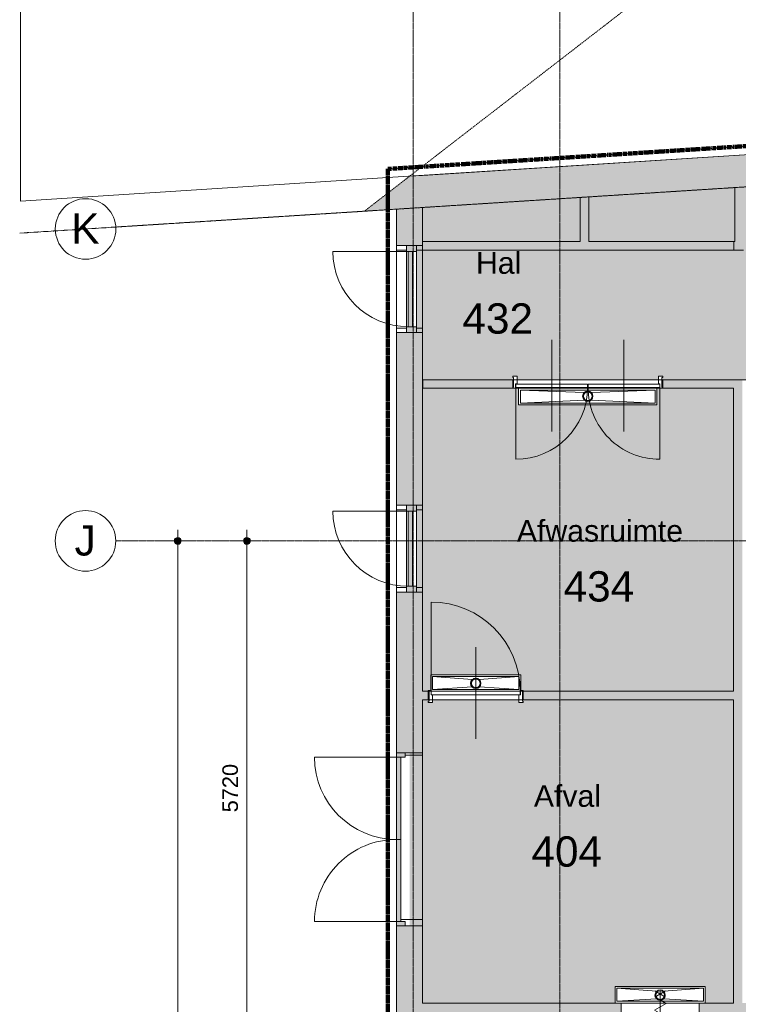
# Model space of a CAD drawing. Header units: millimetres. Extents: x 23089 to 106528, y 39021 to 113498.
# Tile 10 of 50: x 23089 to 31399, y 76496 to 87874. Entities that reach past the tile are written whole.
import ezdxf

# ---------------------------------------------------------------- set-up
doc = ezdxf.new("R2010")
doc.units = ezdxf.units.MM
for name, pattern in [('Afbreeklijn', [9, 5, -2, 0, -2]), ('ARC Dash', [4, 2, -2]), ('ARC Grid Line', [22.225, 12.7, -3.175, 3.175, -3.175])]:
    doc.linetypes.add(name, pattern=pattern)
for name, color, linetype, lineweight in [('A--A2__Ruwbouw', 8, 'Continuous', 9), ('A--AR9__AlgVoorz', 1, 'Continuous', 9), ('A--L$01A__Algemeen', 7, 'Continuous', 9), ('A--L$07A__Stramien', 1, 'Continuous', 13), ('A--L21__Buitenwanden', 3, 'Continuous', 9), ('A--L22__Binnenwanden', 2, 'Continuous', 9), ('A--L23__Vloeren', 3, 'Continuous', 9), ('A--L3__Afbouw', 2, 'Continuous', 9), ('A--L74__VasteSanitaireVoorz', 1, 'Continuous', 9), ('A--LD30__DetailPenMiddel', 3, 'Continuous', 9), ('A--LR9__AlgVoorz', 7, 'Continuous', 9), ('A--M$01A__Algemeen', 1, 'Continuous', 13), ('A--M$01A__Algemeen-100', 1, 'Continuous', 13), ('A--T$01A__Algemeen', 1, 'Continuous', 9), ('A--T$07A__Stramien', 1, 'Continuous', 13), ('A--TR9__AlgVoorz', 1, 'Continuous', 13)]:
    doc.layers.add(name, color=color, linetype=linetype, lineweight=lineweight)
doc.styles.add('Arial', font='arial.ttf', dxfattribs={"height": 350})
doc.styles.add('Arial_1', font='arial.ttf', dxfattribs={"height": 250})
doc.styles.add('Arial_2', font='arial.ttf', dxfattribs={"height": 180})
doc.dimstyles.new('00_ARC_dimension_1_8mm', dxfattribs={"dimscale": 304.8, "dimtxt": 183.646692, "dimasz": 1.049869, "dimexe": 0.426509, "dimexo": 0.0625, "dimgap": 0.164042, "dimtad": 1, "dimdec": 0, "dimzin": 0, "dimdsep": 46, "dimtxsty": 'Arial_2', "dimblk1": 'DOTSMALL', "dimblk2": 'DOTSMALL', "dimsah": 1, "dimcen": 0.09, "dimdle": 0.426509, "dimadec": 3, "dimazin": 0, "dimtfac": 1, "dimtdec": 4, "dimtix": 1, "dimtmove": 0, "dimatfit": 3, "dimfxl": 0.426509, "dimfxlon": 1, "dimtvp": 1, "dimtolj": 1, "dimtzin": 0, "dimarcsym": 2})

# ---------------------------------------------------------------- blocks, each defined once
blk = doc.blocks.new('31_DO_WB_vo deur enkel - vo-1940336-DO-Begane grond - Nieuwe vloeren')
at = {"layer": 'A--L3__Afbouw'}
h = blk.add_hatch(color=9, dxfattribs=at)
h.paths.add_polyline_path([(-502, 34), (-502, -80), (-435, -80), (-435, 34), (-450, 34)])
h.paths.add_polyline_path([(435, 17), (435, -80), (502, -80), (502, 34), (435, 34)])
blk.add_hatch(color=9, dxfattribs=at).paths.add_polyline_path([(-435, 17), (-435, -33), (435, -33), (435, 17), (-107, 17)])
at = {"layer": 'A--L$01A__Algemeen'}
blk.add_line((435, 34), (435, 887), dxfattribs=at)
blk.add_arc((435, 17), 870, 90, 180, dxfattribs=at)
at = {"layer": 'A--L3__Afbouw'}
for p, q in [((-502, 34), (-435, 34)), ((-435, 34), (-435, -80)), ((-435, 34), (435, 34)), ((-435, -33), (-435, 17)), ((-435, 17), (435, 17)), ((435, 34), (502, 34)), ((435, -80), (435, 34)), ((435, 17), (435, -33)), ((-435, -80), (-502, -80)), ((435, -33), (-435, -33)), ((435, -80), (-435, -80)), ((502, -80), (435, -80))]:
    blk.add_line(p, q, dxfattribs=at)
blk = doc.blocks.new('32_DO_WB_vo deur enkel2 - vo 2-2241163-DO-Begane grond - Nieuwe vloeren')
at = {"layer": 'A--L3__Afbouw'}
h = blk.add_hatch(color=9, dxfattribs=at)
h.paths.add_polyline_path([(570, 160), (520, 160), (520, 60), (570, 60)])
h.paths.add_polyline_path([(-280, 160), (-330, 160), (-330, 60), (-280, 60)])
blk.add_hatch(color=9, dxfattribs=at).paths.add_polyline_path([(-280, 160), (-280, 110), (520, 110), (520, 160), (54, 160)])
at = {"layer": 'A--L$01A__Algemeen'}
for p, q in [((520, 160), (520, 960)), ((57, 300), (183, 227)), ((57, 227), (183, 300)), ((120, 300), (120, -300)), ((120, 300), (120, -300)), ((120, 300), (120, -300)), ((120, 195), (52, 156)), ((52, 156), (187, 78)), ((187, 78), (52, 0)), ((52, 0), (187, -78)), ((187, -78), (52, -156)), ((52, -156), (120, -195)), ((57, -300), (183, -227)), ((57, -227), (183, -300))]:
    blk.add_line(p, q, dxfattribs=at)
blk.add_arc((520, 160), 800, 90, 180, dxfattribs=at)
at = {"layer": 'A--L3__Afbouw'}
for p, q in [((-280, 160), (-330, 160)), ((-330, 160), (-330, 60)), ((520, 160), (-280, 160)), ((-280, 160), (-280, 110)), ((-280, 60), (-280, 160)), ((520, 110), (520, 160)), ((570, 160), (520, 160)), ((520, 160), (520, 60)), ((570, 60), (570, 160)), ((-330, 60), (-280, 60)), ((-280, 110), (520, 110)), ((520, 60), (570, 60))]:
    blk.add_line(p, q, dxfattribs=at)
blk = doc.blocks.new('31_DO_WB_vo deur dubbel - vo-1916470-DO-Begane grond - Nieuwe vloeren')
at = {"layer": 'A--L3__Afbouw'}
h = blk.add_hatch(color=9, dxfattribs=at)
h.paths.add_polyline_path([(-1390, 50), (-1340, 50), (-1340, 150), (-1390, 150), (-1390, 100)])
h.paths.add_polyline_path([(560, 50), (610, 50), (610, 150), (560, 150), (560, 100)])
for points in [[(-1340, 100), (-390, 100), (-390, 150), (-1340, 150)], [(-390, 100), (560, 100), (560, 150), (-390, 150)]]:
    blk.add_hatch(color=9, dxfattribs=at).paths.add_polyline_path(points)
at = {"layer": 'A--L$01A__Algemeen'}
for p, q in [((-1340, 150), (-1340, 1100)), ((560, 150), (560, 1100))]:
    blk.add_line(p, q, dxfattribs=at)
for centre, start, end in [((-1340, 150), 360, 90), ((560, 150), 90, 180)]:
    blk.add_arc(centre, 950, start, end, dxfattribs=at)
at = {"layer": 'A--L3__Afbouw'}
for p, q in [((-1340, 150), (-1390, 150)), ((-1390, 150), (-1390, 50)), ((-390, 150), (-1340, 150)), ((-1340, 150), (-1340, 100)), ((-1340, 50), (-1340, 150)), ((-390, 100), (-390, 150)), ((560, 150), (-390, 150)), ((-390, 150), (-390, 100)), ((560, 100), (560, 150)), ((610, 150), (560, 150)), ((560, 150), (560, 50)), ((610, 50), (610, 150)), ((-1390, 50), (-1340, 50)), ((-1340, 100), (-390, 100)), ((-390, 100), (560, 100)), ((560, 50), (610, 50))]:
    blk.add_line(p, q, dxfattribs=at)
blk = doc.blocks.new('N_frame_border_rebate_single_brickmold_2sided - jamb_border-2542699-DO-Begane grond - Nieuwe vloeren')
at = {"layer": 'A--L$01A__Algemeen', "lineweight": 15}
for p, q in [((0, 0), (-33, 0)), ((-33, 0), (-33, -52)), ((0, -15), (0, 0)), ((-33, -52), (-50, -52)), ((-50, -52), (-50, -140)), ((-10, -125), (-10, -15)), ((-10, -15), (0, -15)), ((-50, -140), (0, -140)), ((0, -125), (-10, -125)), ((0, -140), (0, -125))]:
    blk.add_line(p, q, dxfattribs=at)
blk = doc.blocks.new('N_frame_border_rebate_single_brickmold_2sided - jamb_border-2542700-DO-Begane grond - Nieuwe vloeren')
at = {"layer": 'A--L$01A__Algemeen', "lineweight": 15}
for p, q in [((0, 140), (-50, 140)), ((-50, 140), (-50, 52)), ((-10, 15), (-10, 125)), ((-10, 125), (0, 125)), ((0, 125), (0, 140)), ((-50, 52), (-33, 52)), ((-33, 52), (-33, 0)), ((-33, 0), (0, 0)), ((0, 15), (-10, 15)), ((0, 0), (0, 15))]:
    blk.add_line(p, q, dxfattribs=at)
blk = doc.blocks.new('N_door_leaf_single_generic - N_door_leaf_single_generic-2543966-DO-Begane grond - Nieuwe vloeren')
at = {"layer": 'A--L3__Afbouw', "lineweight": 15}
for p, q in [((-515, 40), (-515, 0)), ((515, 40), (-515, 40)), ((-515, 0), (515, 0)), ((515, 0), (515, 40))]:
    blk.add_line(p, q, dxfattribs=at)
blk = doc.blocks.new('N_operation - N_operation-2543643-DO-Begane grond - Nieuwe vloeren')
at = {"layer": 'A--L$01A__Algemeen'}
blk.add_line((-515, 20), (-515, 1050), dxfattribs=at)
blk.add_arc((-515, 20), 1030, 360, 90, dxfattribs=at)
blk = doc.blocks.new('N_door_leaf_single_generic - N_door_leaf_single_generic-2661563-DO-Begane grond - Nieuwe vloeren')
at = {"layer": 'A--L3__Afbouw', "lineweight": 15}
for p, q in [((-415, 40), (-415, 0)), ((415, 40), (-415, 40)), ((-415, 0), (415, 0)), ((415, 0), (415, 40))]:
    blk.add_line(p, q, dxfattribs=at)
blk = doc.blocks.new('N_door_leaf_single_generic - N_door_leaf_single_generic-2661583-DO-Begane grond - Nieuwe vloeren')
at = {"layer": 'A--L3__Afbouw', "lineweight": 15}
for p, q in [((-415, 40), (-415, 0)), ((415, 40), (-415, 40)), ((-415, 0), (415, 0)), ((415, 0), (415, 40))]:
    blk.add_line(p, q, dxfattribs=at)
blk = doc.blocks.new('N_operation - N_operation-2661573-DO-Begane grond - Nieuwe vloeren')
at = {"layer": 'A--L$01A__Algemeen'}
blk.add_line((-415, 20), (-415, 850), dxfattribs=at)
blk.add_arc((-415, 20), 830, 360, 90, dxfattribs=at)
blk = doc.blocks.new('N_operation - N_operation-2661593-DO-Begane grond - Nieuwe vloeren')
at = {"layer": 'A--L$01A__Algemeen'}
blk.add_line((415, 20), (415, 850), dxfattribs=at)
blk.add_arc((415, 20), 830, 90, 180, dxfattribs=at)
blk = doc.blocks.new('52_PF_FB_ARC_Gutter_Maatmerk - Maatwerk_ROOSTERTYPE_w_190-2564746-DO-Begane grond - Nieuwe vloeren')
at = {"layer": 'A--L$01A__Algemeen'}
for p, q in [((-42, 45), (-780, 75)), ((-780, -75), (-780, 75)), ((-780, 75), (780, 75)), ((42, 45), (780, 75)), ((780, 75), (780, -75)), ((-780, -75), (-42, -40)), ((780, -75), (-780, -75)), ((780, -75), (42, -40))]:
    blk.add_line(p, q, dxfattribs=at)
for radius in [60, 50]:
    blk.add_circle((0, 3), radius, dxfattribs=at)
at = {"layer": 'A--L74__VasteSanitaireVoorz'}
for p, q in [((800, 95), (-800, 95)), ((-800, 95), (-800, -95)), ((780, 75), (-780, 75)), ((-780, 75), (-780, -75)), ((-780, 75), (780, 75)), ((-780, -75), (-780, 75)), ((780, -75), (780, 75)), ((780, 75), (780, -75)), ((800, -95), (800, 95)), ((-800, -95), (800, -95)), ((-780, -75), (780, -75)), ((780, -75), (-780, -75))]:
    blk.add_line(p, q, dxfattribs=at)
for radius, start, end in [(60, 0, 180), (60, 180, 360), (50, 0, 180), (50, 135, 180), (50, 180, 360), (50, 180, 300), (50, 60, 120), (50, 315, 360), (50, 0, 30)]:
    blk.add_arc((0, 3), radius, start, end, dxfattribs=at)
blk = doc.blocks.new('52_PF_FB_ARC_Gutter1 - 1000x150_plaatrooster-2566739-DO-Begane grond - Nieuwe vloeren')
at = {"layer": 'A--L$01A__Algemeen'}
for p, q in [((-42, 45), (-500, 75)), ((-500, -75), (-500, 75)), ((-500, 75), (500, 75)), ((42, 45), (500, 75)), ((500, 75), (500, -75)), ((-500, -75), (-42, -40)), ((500, -75), (-500, -75)), ((500, -75), (42, -40))]:
    blk.add_line(p, q, dxfattribs=at)
for radius in [60, 50]:
    blk.add_circle((0, 3), radius, dxfattribs=at)
at = {"layer": 'A--L74__VasteSanitaireVoorz'}
for p, q in [((-520, 85), (-520, -95)), ((500, 75), (-500, 75)), ((-500, 75), (-500, -75)), ((-500, 75), (500, 75)), ((-500, -75), (-500, 75)), ((500, -75), (500, 75)), ((500, 75), (500, -75)), ((520, -95), (520, 85)), ((-520, -95), (520, -95)), ((-500, -75), (500, -75)), ((500, -75), (-500, -75))]:
    blk.add_line(p, q, dxfattribs=at)
for radius, start, end in [(60, 0, 180), (60, 180, 360), (50, 0, 180), (50, 45, 180), (50, 180, 360), (50, 180, 210), (50, 326.381, 360), (50, 0, 30), (50, 225, 315)]:
    blk.add_arc((0, 3), radius, start, end, dxfattribs=at)
blk = doc.blocks.new('52_PF_FB_ARC_Gutter1 - 1000x150_plaatrooster-V60-DO-Begane grond - Nieuwe vloeren')
at = {"layer": 'A--L$01A__Algemeen'}
for p, q in [((-42, 45), (-500, 75)), ((-500, -75), (-500, 75)), ((-500, 75), (500, 75)), ((42, 45), (500, 75)), ((500, 75), (500, -75)), ((-500, -75), (-42, -40)), ((500, -75), (-500, -75)), ((500, -75), (42, -40))]:
    blk.add_line(p, q, dxfattribs=at)
for radius in [60, 50]:
    blk.add_circle((0, 3), radius, dxfattribs=at)
at = {"layer": 'A--L74__VasteSanitaireVoorz'}
for p, q in [((-520, 95), (-520, -95)), ((500, 75), (-500, 75)), ((-500, 75), (-500, -75)), ((-500, 75), (500, 75)), ((-500, -75), (-500, 75)), ((450, 95), (-450, 95)), ((500, -75), (500, 75)), ((500, 75), (500, -75)), ((520, -95), (520, 95)), ((-520, -95), (520, -95)), ((-500, -75), (500, -75)), ((500, -75), (-500, -75))]:
    blk.add_line(p, q, dxfattribs=at)
for radius, start, end in [(60, 0, 180), (60, 180, 360), (50, 0, 180), (50, 45, 180), (50, 180, 360), (50, 180, 360), (50, 0, 30)]:
    blk.add_arc((0, 3), radius, start, end, dxfattribs=at)
blk = doc.blocks.new('Grid - 3_5mm-18301-DO-Begane grond - Nieuwe vloeren')
at = {"layer": 'A--T$07A__Stramien'}
blk.add_circle((0, 0), 3.5, dxfattribs=at)
blk = doc.blocks.new('DIMBLOCK8-DO-Begane grond - Nieuwe vloeren')
at = {"layer": 'A--M$01A__Algemeen-100'}
h = blk.add_hatch(color=256, dxfattribs=at)
edge = h.paths.add_edge_path()
edge.add_arc((25717, 81851), 40, 0, 360)
h = blk.add_hatch(color=256, dxfattribs=at)
edge = h.paths.add_edge_path()
edge.add_arc((25717, 76131), 40, 0, 360)
for p, q in [((25717, 76131), (25717, 81981)), ((25717, 81851), (25587, 81851)), ((25717, 81851), (25847, 81851)), ((25717, 76131), (25587, 76131)), ((25717, 76131), (25847, 76131))]:
    blk.add_line(p, q, dxfattribs=at)
for centre in [(25717, 81851), (25717, 76131)]:
    blk.add_circle(centre, 40, dxfattribs=at)
at = {"layer": 'A--M$01A__Algemeen-100', "color": 0, "insert": (25433, 78715), "char_height": 180, "width": 664.52, "attachment_point": 1, "rotation": 90, "line_spacing_factor": 0.941778, "style": 'Arial_2'}
blk.add_mtext('5720', dxfattribs=at)
blk = doc.blocks.new('_DotSmall')
at = {"color": 0, "linetype": 'ByBlock', "const_width": 0.5}
blk.add_lwpolyline([(-0.0625, 0, 1), (0.0625, 0, 1)], format="xyb", close=True, dxfattribs=at)
blk = doc.blocks.new('DIMBLOCK9-DO-Begane grond - Nieuwe vloeren')
at = {"layer": 'A--M$01A__Algemeen-100'}
h = blk.add_hatch(color=256, dxfattribs=at)
edge = h.paths.add_edge_path()
edge.add_arc((24917, 81851), 40, 0, 360)
h = blk.add_hatch(color=256, dxfattribs=at)
edge = h.paths.add_edge_path()
edge.add_arc((24917, 44060), 40, 0, 360)
for p, q in [((24917, 43930), (24917, 81981)), ((24917, 81851), (24787, 81851)), ((24917, 81851), (25047, 81851)), ((24917, 44060), (24787, 44060)), ((24917, 44060), (25047, 44060))]:
    blk.add_line(p, q, dxfattribs=at)
for centre in [(24917, 81851), (24917, 44060)]:
    blk.add_circle(centre, 40, dxfattribs=at)
at = {"layer": 'A--M$01A__Algemeen-100', "color": 0, "insert": (24633, 62610), "char_height": 180, "width": 830.65, "attachment_point": 1, "rotation": 90, "line_spacing_factor": 0.941778, "style": 'Arial_2'}
blk.add_mtext('37791', dxfattribs=at)

msp = doc.modelspace()

# ---------------------------------------------------------------- hatches: boundary and pattern name
at = {"layer": 'A--A2__Ruwbouw'}
h = msp.add_hatch(color=9, dxfattribs=at)
h.paths.add_polyline_path([(27747.9, 85704.1), (35921.8, 86225), (35898.3, 86594.2), (27747.9, 86074.9), (27747.9, 85804.3)])
h.paths.add_polyline_path([(36873.7, 86285.6), (39165.9, 86431.7), (39143, 86800.9), (36850.2, 86654.9), (36867.3, 86385.4)])
h.paths.add_polyline_path([(56000.9, 87504.3), (57537.6, 87602.2), (57884.4, 87995.1), (55977.4, 87873.6), (55999.3, 87529.8)])
h = msp.add_hatch(color=9, dxfattribs=at)
h.paths.add_polyline_path([(27447.9, 76211.4), (27747.9, 76211.4), (27747.9, 77401.4), (27447.9, 77401.4), (27447.9, 76351.4)])
h.paths.add_polyline_path([(27747.9, 79401.4), (27747.9, 81259.4), (27447.9, 81259.4), (27447.9, 79401.4)])
h.paths.add_polyline_path([(27747.9, 82263.4), (27747.9, 84259.4), (27447.9, 84259.4), (27447.9, 82263.4)])
h.paths.add_polyline_path([(27747.9, 85263.4), (27747.9, 86074.9), (27597.9, 86065.3), (27447.9, 85949.5), (27447.9, 85263.4)])
for points in [[(27074.7, 85661.2), (27447.9, 85685), (27447.9, 85949.5), (27085.2, 85669.4)], [(31347.9, 76511.4), (31444.9, 76511.4), (31444.9, 83714.4), (31344.9, 83714.4), (31344.9, 76511.4)], [(28965.9, 76211.4), (28965.9, 76511.4), (27747.9, 76511.4), (27747.9, 76211.4), (28693.3, 76211.4)]]:
    msp.add_hatch(color=9, dxfattribs=at).paths.add_polyline_path(points)
h = msp.add_hatch(color=9, dxfattribs=at)
h.paths.add_polyline_path([(28790.9, 83614.4), (28790.9, 83714.4), (27752.9, 83714.4), (27752.9, 83614.4), (28693.3, 83614.4)])
h.paths.add_polyline_path([(31344.9, 83614.4), (31344.9, 83714.4), (30525.9, 83714.4), (30525.9, 83614.4), (30561.3, 83614.4)])
h = msp.add_hatch(color=9, dxfattribs=at)
h.paths.add_polyline_path([(28912.9, 80013.4), (31344.9, 80013.4), (31344.9, 80113.4), (28912.9, 80113.4)])
h.paths.add_polyline_path([(27759.3, 80013.4), (27812.9, 80013.4), (27812.9, 80113.4), (27747.9, 80113.4), (27747.9, 80013.4)])
h = msp.add_hatch(color=9, dxfattribs=at)
h.paths.add_polyline_path([(29170.9, 67638.4), (29285.9, 67638.4), (29285.9, 70602.5), (28965.9, 70602.5), (28965.9, 67638.4)])
h.paths.add_polyline_path([(29285.9, 71818.4), (29285.9, 72598.5), (28965.9, 72598.5), (28965.9, 71818.4), (29170.9, 71818.4)])
h.paths.add_polyline_path([(29065.9, 73814.4), (29285.9, 73814.4), (29285.9, 74607.5), (28965.9, 74607.5), (28965.9, 73814.4), (29035.9, 73814.4)])
h.paths.add_polyline_path([(29035.9, 75823.4), (29285.9, 75823.4), (29285.9, 76511.4), (28965.9, 76511.4), (28965.9, 75823.4)])
h = msp.add_hatch(color=9, dxfattribs=at)
h.paths.add_polyline_path([(43874.9, 76191.4), (47300.9, 76193.2), (47300.9, 76291.4), (47400.9, 76291.4), (47400.9, 76191.4), (53300.9, 76196.3), (53300.9, 76291.4), (53400.9, 76291.4), (53400.9, 76191.4), (57516.9, 76196.4), (57516.9, 76511.4), (54741.9, 76511.4), (54741.9, 76196.4), (53641.9, 76196.4), (53641.9, 76511.4), (43874.9, 76511.4), (43874.9, 76351.4)])
h.paths.add_polyline_path([(41400.9, 76191.4), (42974.9, 76191.4), (42974.9, 76511.4), (38834.4, 76511.4), (38834.4, 76191.4), (41300.9, 76191.4), (41300.9, 76291.4), (41400.9, 76291.4), (41400.9, 76201.4)])
h.paths.add_polyline_path([(30944.9, 76191.4), (35300.9, 76191.4), (35300.9, 76291.4), (35400.9, 76291.4), (35400.9, 76191.4), (37934.4, 76191.4), (37934.4, 76511.4), (30944.9, 76511.4), (30944.9, 76351.4)])
h.paths.add_polyline_path([(58581.1, 76191.4), (59315.9, 76191.4), (59315.9, 76291.4), (59415.9, 76291.4), (59415.9, 76191.4), (59506.9, 76191.4), (59506.9, 76511.4), (58416.9, 76511.4), (58416.9, 76191.4)])
h.paths.add_polyline_path([(29385.9, 76191.4), (30044.9, 76191.4), (30044.9, 76511.4), (29285.9, 76511.4), (29285.9, 76291.4), (29385.9, 76291.4), (29385.9, 76201.4)])
h.paths.add_polyline_path([(41310.9, 76201.4), (41390.9, 76201.4), (41390.9, 76281.4), (41310.9, 76281.4)])
h.paths.add_polyline_path([(53310.9, 76201.4), (53390.9, 76204.5), (53390.9, 76281.4), (53310.9, 76281.4), (53310.9, 76207.1)])
h.paths.add_polyline_path([(35310.9, 76201.4), (35390.9, 76201.4), (35390.9, 76281.4), (35310.9, 76281.4)])
h.paths.add_polyline_path([(59405.9, 76201.4), (59405.9, 76281.4), (59325.9, 76281.4), (59325.9, 76201.4)])
h.paths.add_polyline_path([(29375.9, 76201.4), (29375.9, 76281.4), (29295.9, 76281.4), (29295.9, 76201.4)])
h.paths.add_polyline_path([(47310.9, 76201.4), (47390.9, 76201.4), (47390.9, 76281.4), (47310.9, 76281.4)])
at = {"layer": 'A--AR9__AlgVoorz'}
h = msp.add_hatch(color=201, dxfattribs=at)
h.paths.add_polyline_path([(27747.9, 83664.4), (27752.9, 83664.4), (27752.9, 83714.4), (28800.9, 83714.4), (28800.9, 83739.4), (28790.9, 83754.4), (28840.9, 83754.4), (28840.9, 83714.4), (30475.9, 83714.4), (30475.9, 83754.4), (30525.9, 83754.4), (30515.9, 83739.4), (30515.9, 83714.4), (32653.4, 83714.4), (32653.4, 83664.4), (32663.4, 83672.1), (32663.4, 83739.4), (32653.4, 83754.4), (32703.4, 83754.4), (32703.4, 83666.4), (34338.4, 83666.4), (34338.4, 83754.4), (34388.4, 83754.4), (34378.4, 83739.4), (34378.4, 83664.4), (34388.4, 83666.4), (34388.4, 83714.4), (35786.8, 83714.4), (35786.8, 86216.4), (27747.9, 85698), (27747.9, 85263.4), (27677.9, 85263.4), (27677.9, 84259.4), (27747.9, 84259.4), (27747.9, 83714.4)])
h.paths.add_polyline_path([(35799.3, 83689.4), (35811.8, 83689.4), (35786.8, 83714.4), (35786.8, 83689.4)])
h = msp.add_hatch(color=201, dxfattribs=at)
h.paths.add_polyline_path([(27747.9, 80113.4), (27819.6, 80113.4), (27812.9, 80123.4), (27842.9, 80123.4), (27842.9, 80303.4), (28882.9, 80303.4), (28882.9, 80123.4), (28912.9, 80123.4), (28912.9, 80113.4), (31344.9, 80113.4), (31344.9, 83614.4), (30458.4, 83614.4), (30458.4, 83424.4), (28858.4, 83424.4), (28858.4, 83614.4), (27752.9, 83614.4), (27747.9, 82263.4), (27677.9, 82263.4), (27677.9, 81259.4), (27747.9, 81259.4), (27747.9, 80517.4)])
h.paths.add_polyline_path([(28362.9, 80145.6), (28398.3, 80157.7), (28414.9, 80175.6), (28422.9, 80205.6), (28414.9, 80235.6), (28392.9, 80257.6), (28362.9, 80265.6), (28327.6, 80253.4), (28309.9, 80233.1), (28302.9, 80205.6), (28310.9, 80175.6), (28332.9, 80153.6), (28347.4, 80147.6)])
h.paths.add_polyline_path([(28362.9, 80155.6), (28319.6, 80180.6), (28312.9, 80205.6), (28332.9, 80244), (28362.9, 80252.2), (28392.9, 80243.9), (28406.2, 80230.6), (28412.2, 80203.8), (28387.9, 80165.9), (28378.4, 80162)])
h.paths.add_polyline_path([(29658.4, 83462.3), (29693.8, 83474.4), (29710.4, 83492.3), (29718.4, 83522.3), (29710.4, 83552.3), (29688.4, 83574.3), (29655.9, 83582), (29627.3, 83573.4), (29606.4, 83552.3), (29598.4, 83522.3), (29606.4, 83492.3), (29628.4, 83470.3), (29655.9, 83462.6)])
h.paths.add_polyline_path([(29658.4, 83472.3), (29615.1, 83497.3), (29608.4, 83522.3), (29616, 83548.2), (29642.9, 83565.6), (29693.8, 83557.7), (29704.5, 83536.9), (29708.4, 83522.3), (29683.4, 83479), (29660.9, 83473)])
h = msp.add_hatch(color=201, dxfattribs=at)
h.paths.add_polyline_path([(27747.9, 76511.4), (29974.9, 76511.4), (29974.9, 76701.4), (31014.9, 76701.4), (31014.9, 76511.4), (31344.9, 76511.4), (31344.9, 80013.4), (28902.9, 80013.4), (28902.9, 79998.4), (28907.6, 79983.4), (28862.9, 79983.4), (28862.9, 80013.4), (27862.9, 80013.4), (27862.9, 79983.4), (27812.9, 79983.4), (27822.9, 79998.4), (27822.9, 80013.4), (27747.9, 80013.4), (27747.9, 79401.4), (27597.9, 79401.4), (27597.9, 77401.4), (27747.9, 77401.4), (27747.9, 77105.6)])
h.paths.add_polyline_path([(30494.9, 76543.6), (30530.3, 76555.7), (30546.9, 76573.6), (30554.9, 76603.6), (30546.9, 76633.6), (30524.9, 76655.6), (30494.9, 76663.6), (30459.6, 76651.4), (30442.9, 76633.6), (30434.9, 76603.6), (30442.9, 76573.6), (30464.9, 76551.6), (30479.4, 76545.6)])
h.paths.add_polyline_path([(30494.9, 76553.6), (30451.6, 76578.6), (30444.9, 76603.6), (30464.9, 76642), (30494.9, 76650.2), (30524.9, 76641.9), (30538.2, 76628.6), (30544.2, 76601.8), (30519.9, 76563.9), (30510.4, 76560)])

# ---------------------------------------------------------------- linework, layer by layer
at = {"layer": 'A--L$07A__Stramien', "linetype": 'ARC Grid Line'}
for p, q in [((27637.9, 95686.5), (27637.9, 39742)), ((29335.9, 95686.5), (29335.9, 39742)), ((69268.3, 88349.7), (24200.6, 85478.1)), ((69356.6, 81851.4), (24200.6, 81851.4))]:
    msp.add_line(p, q, dxfattribs=at)
at = {"layer": 'A--L21__Buitenwanden', "lineweight": 15}
for p, q in [((27747.9, 86074.9), (27597.9, 86065.3)), ((27074.3, 85661.2), (27447.9, 85685)), ((27447.9, 85685), (27447.9, 85263.4)), ((27747.9, 85263.4), (27747.9, 85704.1)), ((23089.4, 85407.3), (24786, 85515.4)), ((27447.9, 85263.4), (27747.9, 85263.4)), ((27747.9, 84259.4), (27447.9, 84259.4)), ((27447.9, 84259.4), (27447.9, 82263.4)), ((27747.9, 82263.4), (27747.9, 84259.4)), ((27447.9, 82263.4), (27747.9, 82263.4)), ((27747.9, 81259.4), (27447.9, 81259.4)), ((27447.9, 81259.4), (27447.9, 79401.4)), ((27747.9, 80113.4), (27747.9, 81259.4)), ((27747.9, 79401.4), (27747.9, 80013.4)), ((27447.9, 79401.4), (27747.9, 79401.4)), ((27747.9, 77401.4), (27447.9, 77401.4)), ((27447.9, 77401.4), (27447.9, 76211.4)), ((27747.9, 76511.4), (27747.9, 77401.4)), ((29285.9, 76511.4), (27747.9, 76511.4))]:
    msp.add_line(p, q, dxfattribs=at)
at = {"layer": 'A--L22__Binnenwanden', "lineweight": 15}
for p, q in [((38821.4, 86780.5), (27747.9, 86074.9)), ((27747.9, 85704.1), (35921.8, 86225)), ((28790.9, 83714.4), (27752.9, 83714.4)), ((27752.9, 83714.4), (27752.9, 83614.4)), ((28790.9, 83614.4), (28790.9, 83714.4)), ((30525.9, 83714.4), (30525.9, 83614.4)), ((32653.4, 83714.4), (30525.9, 83714.4)), ((27752.9, 83614.4), (28790.9, 83614.4)), ((30525.9, 83614.4), (31344.9, 83614.4)), ((31344.9, 83614.4), (31344.9, 80113.4)), ((27812.9, 80113.4), (27747.9, 80113.4)), ((27812.9, 80013.4), (27812.9, 80113.4)), ((31344.9, 80113.4), (28912.9, 80113.4)), ((28912.9, 80113.4), (28912.9, 80013.4)), ((27747.9, 80013.4), (27812.9, 80013.4)), ((28912.9, 80013.4), (31344.9, 80013.4)), ((31344.9, 80013.4), (31344.9, 76511.4)), ((30044.9, 76511.4), (29285.9, 76511.4)), ((30044.9, 76191.4), (30044.9, 76511.4)), ((31344.9, 76511.4), (30944.9, 76511.4)), ((30944.9, 76511.4), (30944.9, 76191.4))]:
    msp.add_line(p, q, dxfattribs=at)
at = {"layer": 'A--L22__Binnenwanden'}
for p, q in [((30492.9, 83614.4), (28823.9, 83614.4)), ((27822.9, 80013.4), (27812.9, 80013.4)), ((28862.9, 80013.4), (27862.9, 80013.4)), ((28912.9, 80013.4), (28902.9, 80013.4)), ((30044.9, 76511.4), (30944.9, 76511.4))]:
    msp.add_line(p, q, dxfattribs=at)
at = {"layer": 'A--L23__Vloeren'}
for p, q in [((31358.9, 85311.4), (31358.9, 85934.2)), ((29569.9, 85311.4), (29569.9, 85820.2)), ((29669.9, 85826.6), (29669.9, 85311.4)), ((27447.9, 85263.4), (27447.9, 85211.4)), ((27747.9, 85311.4), (29569.9, 85311.4)), ((29669.9, 85311.4), (31358.9, 85311.4)), ((31347.9, 85311.4), (31347.9, 85211.4)), ((27563.9, 85211.4), (27447.9, 85211.4)), ((27447.9, 85211.4), (27447.9, 84311.4)), ((31458.9, 85211.4), (27677.9, 85211.4)), ((27447.9, 84311.4), (27447.9, 84259.4)), ((27447.9, 84311.4), (27563.9, 84311.4)), ((27677.9, 84311.4), (27747.9, 84311.4)), ((27747.9, 84311.4), (27747.9, 84259.4)), ((28790.9, 83714.4), (28800.9, 83714.4)), ((28840.9, 83714.4), (30475.9, 83714.4)), ((30515.9, 83714.4), (30525.9, 83714.4)), ((28858.4, 83424.4), (28858.4, 83614.4)), ((30458.4, 83614.4), (30458.4, 83424.4)), ((30458.4, 83424.4), (28858.4, 83424.4)), ((27447.9, 82263.4), (27447.9, 82211.4)), ((27747.9, 82263.4), (27747.9, 82211.4)), ((27563.9, 82211.4), (27447.9, 82211.4)), ((27447.9, 82211.4), (27447.9, 81311.4)), ((27747.9, 82211.4), (27677.9, 82211.4)), ((27447.9, 81311.4), (27447.9, 81259.4)), ((27447.9, 81311.4), (27563.9, 81311.4)), ((27677.9, 81311.4), (27747.9, 81311.4)), ((27747.9, 81311.4), (27747.9, 81259.4)), ((27842.9, 80123.4), (27842.9, 80303.4)), ((27842.9, 80303.4), (28882.9, 80303.4)), ((28882.9, 80303.4), (28882.9, 80123.4)), ((27747.9, 79376.4), (27547.9, 79376.4)), ((27747.9, 79401.4), (27747.9, 79376.4)), ((27497.9, 77476.4), (27747.9, 77476.4)), ((27747.9, 77476.4), (27747.9, 77401.4)), ((29974.9, 76511.4), (29974.9, 76701.4)), ((29974.9, 76701.4), (31014.9, 76701.4)), ((31014.9, 76701.4), (31014.9, 76511.4))]:
    msp.add_line(p, q, dxfattribs=at)
at = {"layer": 'A--LD30__DetailPenMiddel', "linetype": 'ARC Dash'}
for p, q in [((27074.3, 85661), (63119.9, 113497.7)), ((23089.4, 85407.5), (27074.3, 85661))]:
    msp.add_line(p, q, dxfattribs=at)
at = {"layer": 'A--LD30__DetailPenMiddel', "linetype": 'Afbreeklijn', "lineweight": 100}
for p, q in [((27347.9, 86149.6), (39265.9, 86909)), ((27347.9, 76111.4), (27347.9, 86149.6))]:
    msp.add_line(p, q, dxfattribs=at)
at = {"layer": 'A--LD30__DetailPenMiddel'}
msp.add_line((30944.9, 76511.4), (30044.9, 76511.4), dxfattribs=at)
msp.add_line((30944.9, 76511.4), (30044.9, 76511.4), dxfattribs=at)
at = {"layer": 'A--LR9__AlgVoorz'}
for p, q in [((23099.2, 100371.1), (23099.2, 85778.7)), ((27586.1, 86064.6), (38821.4, 86780.5)), ((23099.2, 85778.7), (27586.1, 86064.6))]:
    msp.add_line(p, q, dxfattribs=at)
at = {"layer": 'A--LR9__AlgVoorz', "flags": 128}
for points in [[(27747.9, 85704.1), (27747.9, 83714.4), (31394.9, 83714.4), (34736.8, 83714.4), (34786.8, 83714.4), (34788.4, 83714.4), (35786.8, 83714.4), (35786.8, 86216.4)], [(31344.9, 80113.4), (31344.9, 83614.4), (27747.9, 83614.4), (27747.9, 80113.4)], [(31344.9, 76511.4), (31344.9, 80013.4), (27747.9, 80013.4), (27747.9, 76511.4), (28964.3, 76511.4), (29125.9, 76511.4)]]:
    msp.add_lwpolyline(points, close=True, dxfattribs=at)
at = {"layer": 'A--T$01A__Algemeen', "lineweight": 13}
for p, q in [((29240.9, 84174.4), (29240.9, 83114.4)), ((30075.9, 84174.4), (30075.9, 83114.4)), ((28362.9, 79563.4), (28362.9, 80623.4))]:
    msp.add_line(p, q, dxfattribs=at)

# ---------------------------------------------------------------- block references
at = {"layer": 'A--L$01A__Algemeen', "rotation": 180}
for name, p in [('N_frame_border_rebate_single_brickmold_2sided - jamb_border-2542699-DO-Begane grond - Nieuwe vloeren', (28790.9, 83614.4)), ('N_operation - N_operation-2661593-DO-Begane grond - Nieuwe vloeren', (29240.9, 83644.4)), ('N_operation - N_operation-2661573-DO-Begane grond - Nieuwe vloeren', (30075.9, 83644.4)), ('N_frame_border_rebate_single_brickmold_2sided - jamb_border-2542700-DO-Begane grond - Nieuwe vloeren', (27812.9, 80123.4))]:
    msp.add_blockref(name, p, dxfattribs=at)
at = {"layer": 'A--L$01A__Algemeen'}
for name, p in [('N_frame_border_rebate_single_brickmold_2sided - jamb_border-2542700-DO-Begane grond - Nieuwe vloeren', (30525.9, 83614.4)), ('N_operation - N_operation-2543643-DO-Begane grond - Nieuwe vloeren', (28362.9, 80093.4)), ('N_frame_border_rebate_single_brickmold_2sided - jamb_border-2542699-DO-Begane grond - Nieuwe vloeren', (28912.9, 80123.4))]:
    msp.add_blockref(name, p, dxfattribs=at)
at = {"layer": 'A--L3__Afbouw'}
for name, p, rotation in [('31_DO_WB_vo deur enkel - vo-1940336-DO-Begane grond - Nieuwe vloeren', (27597.9, 84761.4), 89.99999999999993), ('N_door_leaf_single_generic - N_door_leaf_single_generic-2661583-DO-Begane grond - Nieuwe vloeren', (29240.9, 83664.4), 180), ('N_door_leaf_single_generic - N_door_leaf_single_generic-2661563-DO-Begane grond - Nieuwe vloeren', (30075.9, 83664.4), 180), ('31_DO_WB_vo deur enkel - vo-1940336-DO-Begane grond - Nieuwe vloeren', (27597.9, 81761.4), 89.99999999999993), ('31_DO_WB_vo deur dubbel - vo-1916470-DO-Begane grond - Nieuwe vloeren', (27597.9, 78791.6), 89.99999999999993), ('32_DO_WB_vo deur enkel2 - vo 2-2241163-DO-Begane grond - Nieuwe vloeren', (30614.9, 76351.4), 180)]:
    msp.add_blockref(name, p, dxfattribs=dict(at, rotation=rotation))
msp.add_blockref('N_door_leaf_single_generic - N_door_leaf_single_generic-2543966-DO-Begane grond - Nieuwe vloeren', (28362.9, 80073.4), dxfattribs=at)
at = {"layer": 'A--L74__VasteSanitaireVoorz'}
msp.add_blockref('52_PF_FB_ARC_Gutter_Maatmerk - Maatwerk_ROOSTERTYPE_w_190-2564746-DO-Begane grond - Nieuwe vloeren', (29658.4, 83519.4), dxfattribs=at)
at = {"layer": 'A--L74__VasteSanitaireVoorz', "rotation": 180}
for name, p in [('52_PF_FB_ARC_Gutter1 - 1000x150_plaatrooster-2566739-DO-Begane grond - Nieuwe vloeren', (28362.9, 80208.4)), ('52_PF_FB_ARC_Gutter1 - 1000x150_plaatrooster-V60-DO-Begane grond - Nieuwe vloeren', (30494.9, 76606.4))]:
    msp.add_blockref(name, p, dxfattribs=at)
at = {"layer": 'A--T$07A__Stramien', "xscale": 99.99999999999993, "yscale": 99.99999999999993, "zscale": 99.99999999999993}
for p, rotation in [((23851.3, 85455.9), 93.64571658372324), ((23850.6, 81851.4), 89.99999999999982)]:
    msp.add_blockref('Grid - 3_5mm-18301-DO-Begane grond - Nieuwe vloeren', p, dxfattribs=dict(at, rotation=rotation))

# ---------------------------------------------------------------- texts
at = {"layer": 'A--T$07A__Stramien', "char_height": 350, "attachment_point": 1, "style": 'Arial'}
for s, insert, width in [('K', (23685.4, 85637.2), 400.844), ('J', (23724.2, 82032.6), 304.641)]:
    msp.add_mtext(s, dxfattribs=dict(at, insert=insert, width=width))
at = {"layer": 'A--TR9__AlgVoorz', "attachment_point": 1}
for s, insert, char_height, width, style in [('Hal', (28365.5, 85188.2), 250, 625.316, 'Arial_1'), ('432', (28208.9, 84596.5), 350, 1010.126, 'Arial'), ('Afwasruimte', (28838.3, 82092.5), 250, 2316.877, 'Arial_1'), ('434', (29379.2, 81500.8), 350, 1010.126, 'Arial'), ('Afval', (29034.9, 79028.7), 250, 937.974, 'Arial_1'), ('404', (29007.3, 78437), 350, 1010.126, 'Arial')]:
    msp.add_mtext(s, dxfattribs=dict(at, insert=insert, char_height=char_height, width=width, style=style))

# ---------------------------------------------------------------- dimensions: what is measured, and where the dimension line sits
at = {"layer": 'A--M$01A__Algemeen'}
for base, p1, p2, override, picture, middle in [((24916.7, 81851.4), (24786.7, 44060.4), (24786.7, 81851.4), {"dimpost": '<>', "dimfxl": 37791}, 'DIMBLOCK9-DO-Begane grond - Nieuwe vloeren', (24774.7, 62955.9)), ((25716.7, 81851.4), (25586.7, 76131.4), (25586.7, 81851.4), {"dimpost": '<>', "dimfxl": 5720}, 'DIMBLOCK8-DO-Begane grond - Nieuwe vloeren', (25574.8, 78991.4))]:
    dim = msp.add_linear_dim(base=base, p1=p1, p2=p2, angle=90, dimstyle='00_ARC_dimension_1_8mm', override=override, dxfattribs=at)
    dim.commit()
    dim.dimension.update_dxf_attribs({"geometry": picture, "text_midpoint": middle})

doc.saveas('drawing.dxf')
